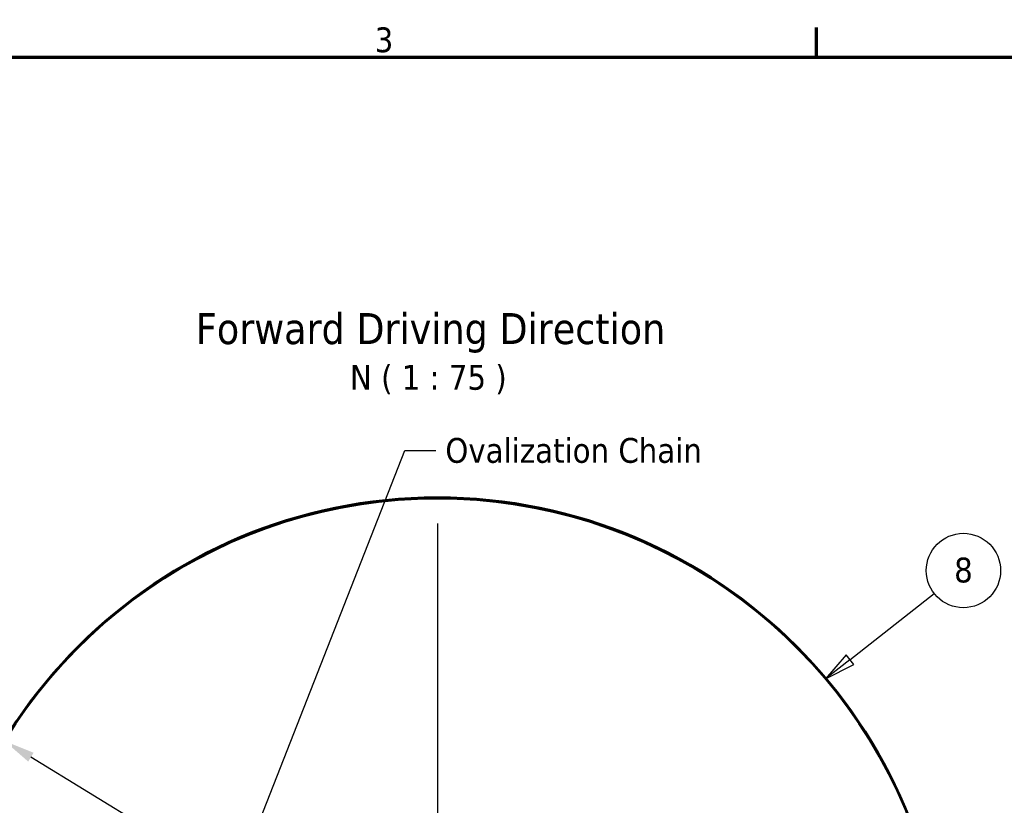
# Model space of a CAD drawing. Header units: millimetres. Extents: x 0 to 63075, y 0 to 44550.
# Tile 42 of 49: x 47739 to 53699, y 38525 to 43276. Entities that reach past the tile are written whole.
import ezdxf

# ---------------------------------------------------------------- set-up
doc = ezdxf.new("R2010")
doc.units = ezdxf.units.MM
doc.header["$LTSCALE"] = 75
for name, color, linetype, lineweight in [('Border (ISO)', 7, 'Continuous', 70), ('Center Mark (ISO)', 7, 'Continuous', 25), ('Dimension (ISO)', 7, 'Continuous', 25), ('Symbol (ISO)', 7, 'Continuous', 25), ('Visible (ISO)', 7, 'Continuous', 50)]:
    doc.layers.add(name, color=color, linetype=linetype, lineweight=lineweight)
doc.styles.add('Label Text (ISO)', font='tahoma.ttf')
doc.styles.add('Note Text (ISO)', font='tahoma.ttf')
doc.styles.add('Text Style39', font='tahoma.ttf')
doc.dimstyles.new('Default (ISO)', dxfattribs={"dimscale": 75, "dimtxt": 2, "dimasz": 2.5, "dimexe": 3.175, "dimexo": 0, "dimgap": 0.762, "dimtad": 1, "dimrnd": 1e-08, "dimtxsty": 'Note Text (ISO)', "dimcen": 0.09, "dimdle": 10, "dimclrd": 256, "dimclre": 256, "dimclrt": 256, "dimazin": 2, "dimtfac": 1, "dimtmove": 0, "dimatfit": 3, "dimfxl": 1, "dimtolj": 1, "dimtzin": 0, "dimlwd": -1, "dimlwe": -1, "dimarcsym": 0})
doc.dimstyles.new('Default - Method 1b (ISO)$7', dxfattribs={"dimscale": 75, "dimtxt": 2, "dimasz": 2.5, "dimexe": 3.175, "dimexo": 0, "dimgap": 0.762, "dimtad": 1, "dimtoh": 1, "dimrnd": 1e-08, "dimtxsty": 'Note Text (ISO)', "dimcen": 0.09, "dimdle": 10, "dimclrd": 256, "dimclre": 256, "dimclrt": 256, "dimazin": 2, "dimtfac": 1.75, "dimtmove": 0, "dimatfit": 3, "dimfxl": 1, "dimtolj": 1, "dimlwd": -1, "dimlwe": -1, "dimarcsym": 0})

# ---------------------------------------------------------------- blocks, each defined once
blk = doc.blocks.new('Borders Default Border')
at = {"layer": 'Border (ISO)'}
blk.add_line((700.833, 574), (700.833, 576.4), dxfattribs=at)
at = {"layer": 'Border (ISO)', "flags": 128}
blk.add_lwpolyline([(20, 20), (20, 574), (821, 574), (821, 20), (20, 20)], dxfattribs=at)
at = {"layer": 'Border (ISO)', "insert": (665.169, 574.358), "char_height": 2, "attachment_point": 7, "style": 'Label Text (ISO)'}
blk.add_mtext('3', dxfattribs=at)
blk = doc.blocks.new('*D42')
at = {"layer": 'Defpoints', "color": 0, "transparency": 16777216}
for p in [(48449.2, 37342.8), (50267.4, 36307.2)]:
    blk.add_point(p, dxfattribs=at)
at = {"layer": 'Dimension (ISO)', "transparency": 16777216}
blk.add_line((41594, 41247.3), (48286.3, 37435.6), dxfattribs=at)
blk.add_solid([(48301.7, 37462.7), (48270.8, 37408.4), (48449.2, 37342.8)], dxfattribs=at)
at = {"layer": 'Dimension (ISO)', "transparency": 16777216, "insert": (41900.7, 41670.2), "char_height": 150, "attachment_point": 1, "rotation": 330.33526, "style": 'Note Text (ISO)'}
blk.add_mtext('\\A1; \\fTahoma|b0|i0;\\H149.0446;Ø\\fTahoma|b0|i0;\\H152.8662;4145\\fTahoma|b0|i0;\\H150.0000;\\P\\fTahoma|b0|i0;\\H152.8662;Diameter difference between conical tower flanges is up to 2000mm', dxfattribs=at)
blk = doc.blocks.new('*D43')
at = {"layer": 'Defpoints', "color": 0, "transparency": 16777216}
for p in [(47646.8, 38913.8), (52888.1, 35708.9)]:
    blk.add_point(p, dxfattribs=at)
at = {"layer": 'Dimension (ISO)', "transparency": 16777216}
for p, q in [((47646.8, 38913.8), (42002.6, 42365.1)), ((52728.1, 35806.7), (47806.8, 38816))]:
    blk.add_line(p, q, dxfattribs=at)
for points in [[(47823.1, 38842.7), (47790.5, 38789.3), (47646.8, 38913.8)], [(52744.4, 35833.4), (52711.8, 35780.1), (52888.1, 35708.9)]]:
    blk.add_solid(points, dxfattribs=at)
at = {"layer": 'Dimension (ISO)', "transparency": 16777216, "insert": (42320.3, 42775.2), "char_height": 150, "attachment_point": 1, "rotation": 328.5552, "style": 'Note Text (ISO)'}
blk.add_mtext('\\A1;\\fTahoma|b0|i0;\\H149.0446;∅6145\\P\\fTahoma|b0|i0;\\H152.8662;Diameter difference between conical tower flanges is up to 2000mm', dxfattribs=at)
blk = doc.blocks.new('Balloon14')
at = {"layer": 'Symbol (ISO)'}
for p, q in [((703.523, 525.406), (710.331, 530.749)), ((703.215, 525.799), (701.557, 523.862)), ((703.523, 525.406), (701.557, 523.862)), ((703.832, 525.012), (703.215, 525.799)), ((701.557, 523.862), (703.832, 525.012))]:
    blk.add_line(p, q, dxfattribs=at)
at = {"layer": 'Symbol (ISO)', "flags": 128}
blk.add_lwpolyline([(703.215, 525.799), (701.557, 523.862), (703.832, 525.012), (703.215, 525.799)], dxfattribs=at)
at = {"layer": 'Symbol (ISO)'}
blk.add_circle((712.686, 532.597), 3, dxfattribs=at)
blk.add_solid([(703.215, 525.799), (701.557, 523.862), (703.832, 525.012), (703.215, 525.799)], dxfattribs=at)
at = {"layer": 'Symbol (ISO)', "insert": (712.686, 532.619), "char_height": 2, "attachment_point": 5, "style": 'Label Text (ISO)'}
blk.add_mtext('8', dxfattribs=at)

msp = doc.modelspace()

# ---------------------------------------------------------------- linework, layer by layer
at = {"layer": 'Center Mark (ISO)', "linetype": 'Continuous'}
msp.add_line((50267.44, 40229.7613), (50267.44, 34259.8768), dxfattribs=at)
at = {"layer": 'Visible (ISO)'}
for centre, major_axis, start_param, end_param in [((50267.44, 37317.1502), (-3072.5, 0), 3.141592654, 6.283185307), ((50267.44, 37311.3572), (-3072.5, 0), 2.288987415, 7.135790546), ((50267.44, 37311.3572), (3072.5, 0), 5.430580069, 10.277383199)]:
    msp.add_ellipse(centre, major_axis=major_axis, ratio=0.999078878, start_param=start_param, end_param=end_param, dxfattribs=at)

# ---------------------------------------------------------------- block references
at = {"xscale": 75, "yscale": 75, "zscale": 75}
msp.add_blockref('Borders Default Border', (0, 0), dxfattribs=at)
at = {"layer": 'Symbol (ISO)', "xscale": 75, "yscale": 75, "zscale": 75}
msp.add_blockref('Balloon14', (0, 0), dxfattribs=at)

# ---------------------------------------------------------------- texts
at = {"layer": 'Symbol (ISO)', "attachment_point": 7}
for s, insert, char_height, style in [('Forward Driving Direction', (48805.2402, 41261.0288), 187.5, 'Text Style39'), ('N ( 1 : 75 )', (49738.0177, 41011.3169), 150.000002, 'Label Text (ISO)')]:
    msp.add_mtext(s, dxfattribs=dict(at, insert=insert, char_height=char_height, style=style))
at = {"layer": 'Symbol (ISO)', "insert": (50315.4577, 40746.514), "char_height": 150.000002, "width": 1568.193018, "attachment_point": 1, "style": 'Note Text (ISO)'}
msp.add_mtext('{\\fTahoma|b0|i0;Ovalization Chain}', dxfattribs=at)

# ---------------------------------------------------------------- dimensions: what is measured, and where the dimension line sits
at = {"layer": 'Dimension (ISO)'}
dim = msp.add_diameter_dim_2p(p1=(52888.0645, 35708.9071), p2=(47646.8155, 38913.8072), text='\\fTahoma|b0|i0;\\H149.0446;<>\\P\\fTahoma|b0|i0;\\H152.8662;Diameter difference between conical tower flanges is up to 2000mm', dimstyle='Default (ISO)', override={"dimgap": 0.762, "dimdec": 2, "dimlfac": 1.000251, "dimtol": 0, "dimlim": 0, "dimtp": 0, "dimtm": 0, "dimtdec": 2, "dimatfit": 2, "dimtvp": -0.25}, dxfattribs=at)
dim.commit()
dim.dimension.update_dxf_attribs({"geometry": '*D43', "text_midpoint": (44744.7122, 40688.3749), "dimtype": 163})
dim = msp.add_radius_dim(center=(50267.44, 36307.1602), mpoint=(48449.1901, 37342.7891), text=' \\fTahoma|b0|i0;\\H149.0446;Ø\\fTahoma|b0|i0;\\H152.8662;4145\\fTahoma|b0|i0;\\H150.0000;\\P\\fTahoma|b0|i0;\\H152.8662;Diameter difference between conical tower flanges is up to 2000mm', dimstyle='Default (ISO)', override={"dimgap": 0.762, "dimdec": 2, "dimcen": 0, "dimtol": 0, "dimlim": 0, "dimtp": 0, "dimtm": 0, "dimtdec": 2, "dimtofl": 0, "dimtvp": -0.25}, dxfattribs=at)
dim.commit()
dim.dimension.update_dxf_attribs({"geometry": '*D42', "text_midpoint": (44386.9467, 39656.5398), "dimtype": 164})

# ---------------------------------------------------------------- leaders
at = {"layer": 'Symbol (ISO)', "annotation_type": 0, "has_hookline": 1, "hookline_direction": 0, "text_width": 1548.8583}
msp.add_leader([(48314.4667, 36205.1049), (50070.8077, 40671.514), (50258.3077, 40671.514)], dimstyle='Default - Method 1b (ISO)$7', override={"dimtad": 0}, dxfattribs=at)

doc.saveas('drawing.dxf')
